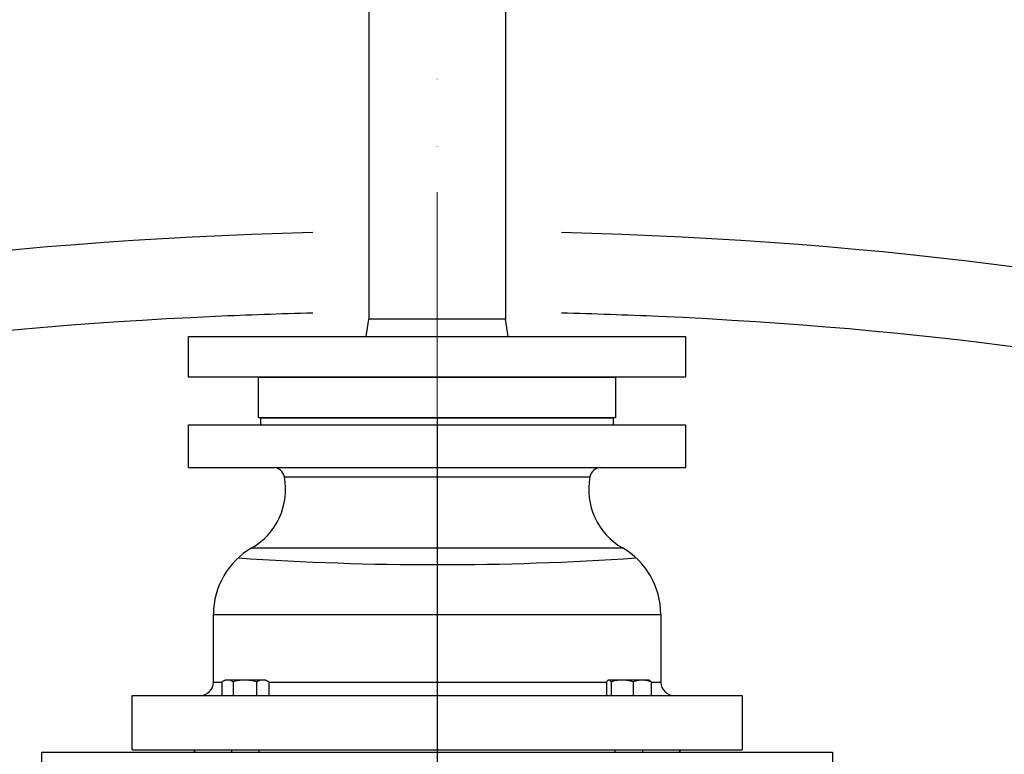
# Model space of a CAD drawing. Header units: millimetres. Extents: x 9412 to 81449, y 6786 to 18619.
# Tile 37 of 41: x 78372 to 78808, y 11992 to 12317. Entities that reach past the tile are written whole.
import ezdxf

# ---------------------------------------------------------------- set-up
doc = ezdxf.new("R2010")
doc.units = ezdxf.units.MM
doc.linetypes.add('DASHDOT', pattern=[1, 0.5, -0.25, 0, -0.25])
for name, color, linetype, lineweight in [('Kreskowanie', 8, 'Continuous', 13), ('Osie', 130, 'DASHDOT', 13), ('Rysunek', 7, 'Continuous', 25), ('S_OPISY_ZB', 3, 'Continuous', 25)]:
    doc.layers.add(name, color=color, linetype=linetype, lineweight=lineweight)
doc.styles.add('ISOCP', font='simplex.shx', dxfattribs={"width": 0.7})
doc.styles.add('styl3', font='arial.ttf', dxfattribs={"height": 180})
doc.dimstyles.new('ISO-100', dxfattribs={"dimtxt": 180, "dimasz": 130, "dimexe": 1.25, "dimexo": 0.625, "dimgap": 35, "dimtad": 1, "dimtoh": 1, "dimdec": 0, "dimtxsty": 'styl3', "dimcen": 5, "dimclrt": 256, "dimadec": 0, "dimazin": 0, "dimtfac": 1, "dimtdec": 0, "dimtmove": 0, "dimatfit": 3, "dimfxl": 1, "dimarcsym": 0})

# ---------------------------------------------------------------- blocks, each defined once
blk = doc.blocks.new('*D2')
at = {"layer": 'Defpoints', "color": 0}
for p in [(76210.98, 13075.81), (79931.79, 13076.44), (79931.79, 11323.66)]:
    blk.add_point(p, dxfattribs=at)
at = {"layer": 'S_OPISY_ZB', "color": 0, "linetype": 'ByBlock', "lineweight": -2, "ltscale": 200}
for p, q in [((76210.98, 13075.19), (76210.98, 11322.41)), ((79931.79, 13075.81), (79931.79, 11322.41)), ((76340.98, 11323.66), (79801.79, 11323.66))]:
    blk.add_line(p, q, dxfattribs=at)
at = {"layer": 'S_OPISY_ZB', "color": 0}
for points in [[(76340.98, 11345.32), (76340.98, 11301.99), (76210.98, 11323.66)], [(79801.79, 11301.99), (79801.79, 11345.32), (79931.79, 11323.66)]]:
    blk.add_solid(points, dxfattribs=at)
at = {"layer": 'S_OPISY_ZB', "insert": (77821.63, 11408.66), "char_height": 100, "attachment_point": 5, "style": 'ISOCP'}
blk.add_mtext('3720', dxfattribs=at)

msp = doc.modelspace()

# ---------------------------------------------------------------- hatches: boundary and pattern name
at = {"layer": 'Kreskowanie', "ltscale": 200}
h = msp.add_hatch(dxfattribs=at)
h.set_pattern_fill('ANSI31', color=256, scale=30, angle=55, style=0)
h.set_pattern_definition([(100, (7161.78, 27597.69), (-93.80294, -16.53999), [])])
h.paths.add_polyline_path([(77991.77, 11960.19), (77991.74, 12075.81), (76520.98, 12075.82), (76520.98, 11960.19)])
h.paths.add_polyline_path([(78056.77, 12075.81), (79056.77, 12075.81), (79121.77, 12075.81), (79121.78, 11960.19), (79621.79, 11960.19), (79621.79, 12075.81)])

# ---------------------------------------------------------------- linework, layer by layer
at = {"layer": 'Osie', "ltscale": 200}
msp.add_line((78556.79, 11710.75, -1.42), (78556.76, 12270.36, -1.42), dxfattribs=at)
at = {"layer": 'Osie', "ltscale": 200, "elevation": -1.42}
msp.add_lwpolyline([(78556.8, 12140.75), (78556.8, 12300.75)], dxfattribs=at)
at = {"layer": 'Rysunek', "ltscale": 200}
for p, q in [((78446.8, 12118.75, -1.42), (78446.8, 12137.75, -1.42)), ((78446.8, 12137.75, -1.42), (78556.8, 12137.75, -1.42)), ((78478.8, 12137.75, -1.42), (78478.8, 12140.75, -1.42)), ((78478.8, 12140.75, -1.42), (78556.8, 12140.75, -1.42)), ((78556.8, 12140.75, -1.42), (78556.8, 11826.75, -1.42)), ((78556.8, 12140.75, -1.42), (78634.8, 12140.75, -1.42)), ((78556.8, 12137.75, -1.42), (78666.8, 12137.75, -1.42)), ((78634.8, 12140.75, -1.42), (78634.8, 12137.75, -1.42)), ((78666.8, 12137.75, -1.42), (78666.8, 12118.75, -1.42)), ((78446.8, 12118.75, -1.42), (78556.8, 12118.75, -1.42)), ((78556.8, 12118.75, -1.42), (78666.8, 12118.75, -1.42)), ((78489.21, 12114.67, -1.42), (78556.8, 12114.67, -1.42)), ((78556.8, 12114.67, -1.42), (78624.39, 12114.67, -1.42)), ((78474.76, 12083.17, -1.42), (78556.8, 12083.17, -1.42)), ((78556.8, 12083.17, -1.42), (78638.84, 12083.17, -1.42)), ((78457.8, 12023.75, -1.42), (78457.8, 12053.75, -1.42)), ((78457.8, 12053.75, -1.42), (78556.8, 12053.75, -1.42)), ((78556.8, 12053.75, -1.42), (78655.8, 12053.75, -1.42)), ((78655.8, 12053.75, -1.42), (78655.8, 12023.75, -1.42)), ((78457.8, 12023.75, -1.42), (78461.56, 12023.75, -1.42)), ((78461.56, 12023.85, -1.42), (78461.56, 12017.75, -1.42)), ((78461.71, 12023.93, -1.42), (78462.95, 12024.65, -1.42)), ((78464.03, 12024.65, -1.42), (78462.95, 12024.65, -1.42)), ((78471.7, 12024.65, -1.42), (78464.03, 12024.65, -1.42)), ((78466.51, 12023.85, -1.42), (78466.51, 12017.75, -1.42)), ((78479.62, 12024.65, -1.42), (78471.7, 12024.65, -1.42)), ((78476.89, 12023.85, -1.42), (78476.89, 12017.75, -1.42)), ((78480.95, 12024.65, -1.42), (78479.62, 12024.65, -1.42)), ((78480.95, 12024.65, -1.42), (78482.19, 12023.93, -1.42)), ((78482.18, 12023.92, -1.42), (78482.34, 12023.85, -1.42)), ((78482.34, 12023.85, -1.42), (78482.34, 12017.75, -1.42)), ((78482.34, 12023.75, -1.42), (78556.8, 12023.75, -1.42)), ((78556.8, 12023.75, -1.42), (78631.83, 12023.75, -1.42)), ((78631.83, 12023.85, -1.42), (78631.83, 12017.75, -1.42)), ((78632.47, 12024.54, -1.42), (78632.65, 12024.65, -1.42)), ((78632.82, 12024.65, -1.42), (78632.65, 12024.65, -1.42)), ((78638.73, 12024.65, -1.42), (78632.82, 12024.65, -1.42)), ((78633.81, 12023.85, -1.42), (78633.81, 12017.75, -1.42)), ((78647.56, 12024.65, -1.42), (78638.73, 12024.65, -1.42)), ((78643.64, 12023.85, -1.42), (78643.64, 12017.75, -1.42)), ((78650.65, 12024.65, -1.42), (78647.56, 12024.65, -1.42)), ((78650.65, 12024.65, -1.42), (78650.84, 12024.54, -1.42)), ((78651.48, 12023.85, -1.42), (78651.48, 12017.75, -1.42)), ((78651.48, 12023.75, -1.42), (78655.8, 12023.75, -1.42)), ((78421.8, 11993.75, -1.42), (78421.8, 12017.75, -1.42)), ((78421.8, 12017.75, -1.42), (78556.8, 12017.75, -1.42)), ((78556.8, 12017.75, -1.42), (78691.8, 12017.75, -1.42)), ((78691.8, 12017.75, -1.42), (78691.8, 11993.75, -1.42)), ((78421.8, 11993.75, -1.42), (78556.8, 11993.75, -1.42)), ((78449.8, 11992.75, -1.42), (78448.8, 11993.75, -1.42)), ((78465.95, 11992.75, -1.42), (78465.95, 11993.75, -1.42)), ((78477.95, 11993.75, -1.42), (78477.95, 11992.75, -1.42)), ((78556.8, 11993.75, -1.42), (78691.8, 11993.75, -1.42)), ((78635.65, 11992.75, -1.42), (78635.65, 11993.75, -1.42)), ((78647.65, 11993.75, -1.42), (78647.65, 11992.75, -1.42)), ((78664.8, 11993.75, -1.42), (78663.8, 11992.75, -1.42))]:
    msp.add_line(p, q, dxfattribs=at)
at = {"layer": 'Rysunek', "ltscale": 200, "elevation": -0.78}
for points in [[(78526.61, 12528.25), (78526.61, 12184.45)], [(78587.24, 12528.25), (78587.11, 12184.45)], [(78525.45, 12176.75), (78526.61, 12184.45)], [(78587.11, 12184.45), (78526.61, 12184.45)], [(78588.26, 12176.75), (78587.11, 12184.45)]]:
    msp.add_lwpolyline(points, dxfattribs=at)
at = {"layer": 'Rysunek', "ltscale": 200, "elevation": -1.42}
for points in [[(78666.8, 12176.75), (78666.8, 12158.75), (78446.8, 12158.75), (78446.8, 12176.75)], [(78635.8, 12158.75), (78635.8, 12140.75), (78477.8, 12140.75), (78477.8, 12158.75)], [(78731.8, 11987.75), (78381.8, 11987.75), (78381.8, 11992.75), (78731.8, 11992.75)]]:
    msp.add_lwpolyline(points, close=True, dxfattribs=at)
at = {"layer": 'Rysunek', "ltscale": 200}
for centre, radius, start, end in [((78484.29, 12113.75, -1.42), 5, 10.6447, 90), ((78629.31, 12113.75, -1.42), 5, 90, 169.3553), ((78459.73, 12109.13, -1.42), 30, 300.078, 10.6447), ((78653.88, 12109.13, -1.42), 30, 169.3553, 239.922), ((78491.8, 12053.75, -1.42), 34, 120.078, 180), ((78621.8, 12053.75, -1.42), 34, 0, 59.922), ((78556.8, 13375.75, -1.42), 1300, 266.11595, 273.88405), ((78451.8, 12023.75, -1.42), 6, 270, 0), ((78661.8, 12023.75, -1.42), 6, 180, 270)]:
    msp.add_arc(centre, radius, start, end, dxfattribs=at)
for major_axis, ratio, start_param, end_param in [((565.03, 0.03), 0.261439, 1.66822, 3.141564), ((565.03, 0.03), 0.261439, 0, 1.47323), ((500, 0.02), 0.224105, 1.768117, 3.141593), ((500, 0.02), 0.224105, 1.680942, 1.768117), ((500, 0.02), 0.224105, 1.373479, 1.460496), ((500, 0.02), 0.224105, 0, 1.373479)]:
    msp.add_ellipse((78556.77, 12075.78, -1.42), major_axis=major_axis, ratio=ratio, start_param=start_param, end_param=end_param, dxfattribs=at)
for points, knots in [([(78464.03, 12024.65, -1.42), (78463.97, 12024.65, -1.42), (78463.53, 12024.64, -1.42), (78462.69, 12024.47, -1.42), (78461.94, 12024.06, -1.42), (78461.56, 12023.85, -1.42)], [0, 0, 0, 0, 0.070092, 0.530785, 1, 1, 1, 1]), ([(78466.51, 12023.85, -1.42), (78466.1, 12024.07, -1.42), (78465.29, 12024.53, -1.42), (78464.46, 12024.61, -1.42), (78464.03, 12024.65, -1.42)], [0, 0, 0, 0, 0.495458, 1, 1, 1, 1]), ([(78471.7, 12024.65, -1.42), (78471.58, 12024.65, -1.42), (78470.65, 12024.64, -1.42), (78468.89, 12024.47, -1.42), (78467.3, 12024.06, -1.42), (78466.51, 12023.85, -1.42)], [0, 0, 0, 0, 0.070089, 0.530783, 1, 1, 1, 1]), ([(78476.89, 12023.85, -1.42), (78476.05, 12024.07, -1.42), (78474.35, 12024.53, -1.42), (78472.59, 12024.61, -1.42), (78471.7, 12024.65, -1.42)], [0, 0, 0, 0, 0.495458, 1, 1, 1, 1]), ([(78479.62, 12024.65, -1.42), (78479.55, 12024.65, -1.42), (78479.06, 12024.64, -1.42), (78478.14, 12024.47, -1.42), (78477.31, 12024.06, -1.42), (78476.89, 12023.85, -1.42)], [0, 0, 0, 0, 0.070095, 0.530786, 1, 1, 1, 1]), ([(78482.34, 12023.85, -1.42), (78481.89, 12024.07, -1.42), (78481, 12024.53, -1.42), (78480.08, 12024.61, -1.42), (78479.62, 12024.65, -1.42)], [0, 0, 0, 0, 0.495458, 1, 1, 1, 1]), ([(78632.82, 12024.65, -1.42), (78632.8, 12024.65, -1.42), (78632.62, 12024.64, -1.42), (78632.28, 12024.47, -1.42), (78631.98, 12024.06, -1.42), (78631.83, 12023.85, -1.42)], [0, 0, 0, 0, 0.070089, 0.530783, 1, 1, 1, 1]), ([(78633.81, 12023.85, -1.42), (78633.65, 12024.07, -1.42), (78633.33, 12024.53, -1.42), (78632.99, 12024.61, -1.42), (78632.82, 12024.65, -1.42)], [0, 0, 0, 0, 0.495457, 1, 1, 1, 1]), ([(78638.73, 12024.65, -1.42), (78638.61, 12024.65, -1.42), (78637.73, 12024.64, -1.42), (78636.07, 12024.47, -1.42), (78634.57, 12024.06, -1.42), (78633.81, 12023.85, -1.42)], [0, 0, 0, 0, 0.070094, 0.530787, 1, 1, 1, 1]), ([(78643.64, 12023.85, -1.42), (78642.84, 12024.07, -1.42), (78641.23, 12024.53, -1.42), (78639.57, 12024.61, -1.42), (78638.73, 12024.65, -1.42)], [0, 0, 0, 0, 0.495458, 1, 1, 1, 1]), ([(78647.56, 12024.65, -1.42), (78647.47, 12024.65, -1.42), (78646.76, 12024.64, -1.42), (78645.44, 12024.47, -1.42), (78644.24, 12024.06, -1.42), (78643.64, 12023.85, -1.42)], [0, 0, 0, 0, 0.07009, 0.530785, 1, 1, 1, 1]), ([(78651.48, 12023.85, -1.42), (78650.84, 12024.07, -1.42), (78649.56, 12024.53, -1.42), (78648.23, 12024.61, -1.42), (78647.56, 12024.65, -1.42)], [0, 0, 0, 0, 0.495458, 1, 1, 1, 1]), ([(78650.82, 12024.51, -1.42), (78650.89, 12024.48, -1.42), (78651.11, 12024.39, -1.42), (78651.33, 12024.07, -1.42), (78651.48, 12023.85, -1.42)], [0, 0, 0, 0, 0.295561, 1, 1, 1, 1])]:
    msp.add_open_spline(points, degree=3, knots=knots, dxfattribs=at)

# ---------------------------------------------------------------- dimensions: what is measured, and where the dimension line sits
at = {"layer": 'S_OPISY_ZB', "ltscale": 200}
dim = msp.add_linear_dim(base=(79931.79, 11323.66), p1=(76210.98, 13075.81, 1.29), p2=(79931.79, 13076.44, 0.19), dimstyle='ISO-100', override={"dimtxt": 100, "dimrnd": 2, "dimtxsty": 'ISOCP'}, dxfattribs=at)
dim.commit()
dim.dimension.update_dxf_attribs({"geometry": '*D2', "text_midpoint": (77821.63, 11323.66), "dimtype": 160})

doc.saveas('drawing.dxf')
